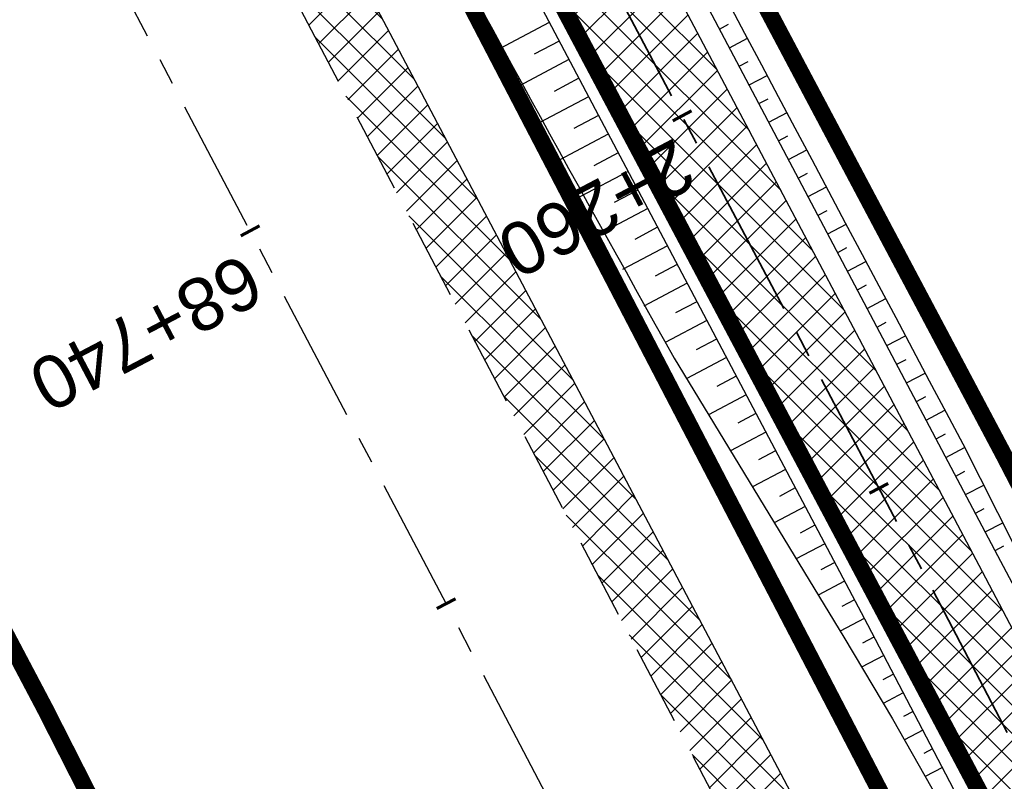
# Model space of a CAD drawing. Header units: metres. Extents: x 7529682 to 7533751, y 5721195 to 5727842.
# Tile 84 of 179: x 7530755 to 7530778, y 5725786 to 5725804. Entities that reach past the tile are written whole.
import ezdxf

# ---------------------------------------------------------------- set-up
doc = ezdxf.new("R2010")
doc.units = ezdxf.units.M
for name, pattern in [('817-dzialki-09-05-04$0$HIDDEN', [0.375, 0.25, -0.125]), ('ACAD_ISO05W100', [33, 24, -3, 0, -3, 0, -3]), ('CENTER', [50.800000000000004, 31.75, -6.35, 6.35, -6.35]), ('CENTER2', [28.575000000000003, 19.05, -3.175, 3.175, -3.175]), ('HIDDEN', [9.524999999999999, 6.35, -3.175])]:
    doc.linetypes.add(name, pattern=pattern)
for name, color, linetype in [('C-DROGI-SYTUACJA', 7, 'Continuous'), ('C-DROGI-SYTUACJA-ETYKIETY', 7, 'Continuous'), ('D-hatch-pobocza', 131, 'Continuous'), ('D-pobocza', 60, 'Continuous'), ('D-rowy', 160, 'Continuous'), ('D-skarpa', 2, 'Continuous'), ('D-skarpa-kreskowanie', 2, 'Continuous')]:
    doc.layers.add(name, color=color, linetype=linetype)
for name, color, linetype, lineweight, true_color in [('D-ewidencja-numery', 7, 'Continuous', 50, 0x40ff00), ('D-hatch-ciag-pieszo-rowerowy', 7, 'Continuous', 13, 0xff9f80), ('D-LR-etap-III', 7, '817-dzialki-09-05-04$0$HIDDEN', 50, 0x00008f)]:
    doc.layers.add(name, color=color, linetype=linetype, lineweight=lineweight, true_color=true_color)
for name, color, linetype, lineweight in [('D-krawędzie', 3, 'Continuous', 30), ('D-obrzeża', 2, 'Continuous', 30), ('D-oś', 10, 'CENTER', 30), ('D-pas-drogowy', 7, 'ACAD_ISO05W100', 50)]:
    doc.layers.add(name, color=color, linetype=linetype, lineweight=lineweight)
doc.layers.add('poprzeczki', color=7, linetype='Continuous', true_color=0x0000c7)
doc.styles.get("Standard").update_dxf_attribs({"font": 'arial.ttf'})
pattern_1 = [(45, (0, 0), (-0.3367596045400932, 0.3367596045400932), []), (135, (0, 0), (-0.3367596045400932, -0.3367596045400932), [])]

# ---------------------------------------------------------------- blocks, each defined once
blk = doc.blocks.new('AeccTickLine')
at = {"color": 0, "linetype": 'ByBlock', "lineweight": -2}
blk.add_line((0, 1), (-3.673819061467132e-16, -1), dxfattribs=at)

msp = doc.modelspace()

# ---------------------------------------------------------------- hatches: boundary and pattern name
at = {"layer": 'D-hatch-ciag-pieszo-rowerowy'}
h = msp.add_hatch(dxfattribs=at)
h.set_pattern_fill('ANSI37', color=256, scale=0.15, style=0)
h.set_pattern_definition(pattern_1)
edge = h.paths.add_edge_path()
edge.add_line((7530776.607199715, 5725790.32115803), (7530759.629252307, 5725822.460878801))
edge.add_line((7530759.629252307, 5725822.460878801), (7530758.520315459, 5725821.883972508))
edge.add_line((7530758.520315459, 5725821.883972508), (7530775.500859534, 5725789.739336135))
edge.add_line((7530775.500859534, 5725789.739336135), (7530792.728626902, 5725756.83339883))
edge.add_line((7530792.728626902, 5725756.83339883), (7530803.872935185, 5725735.729115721))
edge.add_arc((7530538.588320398, 5725595.643166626), 299.9999999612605, 26.897255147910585, 27.836700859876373, ccw=False)
edge.add_line((7530806.134081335, 5725731.360762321), (7530814.970565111, 5725713.941033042))
edge.add_line((7530814.970565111, 5725713.941033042), (7530815.845092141, 5725714.97978109))
edge.add_line((7530815.845092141, 5725714.97978109), (7530807.239406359, 5725731.94451075))
edge.add_arc((7530539.69370321, 5725596.226801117), 299.9999999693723, 26.89727954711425, 27.83670124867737)
edge.add_line((7530804.978317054, 5725736.312752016), (7530793.835011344, 5725757.415136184))
edge.add_line((7530793.835011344, 5725757.415136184), (7530776.607199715, 5725790.32115803))
edge = h.paths.add_edge_path()
edge.add_line((7530816.037319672, 5725715.20810562), (7530816.719618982, 5725716.018528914))
edge.add_line((7530816.719618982, 5725716.018528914), (7530808.344729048, 5725732.528263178))
edge.add_arc((7530540.799086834, 5725596.810433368), 299.9999999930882, 26.89730528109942, 27.83670086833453)
edge.add_line((7530806.083701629, 5725736.896382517), (7530794.941395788, 5725757.996873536))
edge.add_line((7530794.941395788, 5725757.996873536), (7530777.713539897, 5725790.902979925))
edge.add_line((7530777.713539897, 5725790.902979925), (7530760.738189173, 5725823.037785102))
edge.add_line((7530760.738189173, 5725823.037785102), (7530759.629252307, 5725822.460878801))
edge.add_line((7530759.629252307, 5725822.460878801), (7530776.607199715, 5725790.32115803))
edge.add_line((7530776.607199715, 5725790.32115803), (7530793.835011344, 5725757.415136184))
edge.add_line((7530793.835011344, 5725757.415136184), (7530804.978317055, 5725736.312752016))
edge.add_arc((7530539.69370321, 5725596.226801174), 299.9999999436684, 26.89727953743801, 27.83670123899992, ccw=False)
edge.add_line((7530807.239406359, 5725731.94451075), (7530815.845092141, 5725714.97978109))
edge.add_line((7530815.845092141, 5725714.97978109), (7530816.037319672, 5725715.20810562))
at = {"layer": 'D-hatch-pobocza'}
h = msp.add_hatch(dxfattribs=at)
h.set_pattern_fill('ANSI37', color=256, scale=0.15, style=0)
h.set_pattern_definition(pattern_1)
h.paths.add_polyline_path([(7530720.98, 5725884.44), (7530708.37, 5725908.34), (7530695.8, 5725932.28), (7530687.36, 5725949.02), (7530675.509999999, 5725970.87), (7530663.29, 5725994.02), (7530649.63, 5726020.19), (7530635.9, 5726046.17), (7530600.685173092, 5726114.059213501), (7530599.742800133, 5726113.514541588), (7530641.555222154, 5726032.007915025), (7530660.960861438, 5725995.070069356), (7530689.128213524, 5725941.540167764), (7530707.335918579, 5725907.031820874), (7530725.255781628, 5725873.092686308), (7530743.969545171, 5725837.653904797), (7530770.526708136, 5725787.119408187), (7530787.864146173, 5725754.266918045), (7530809.812893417, 5725712.701971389), (7530812.027706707, 5725712.540894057), (7530798.84, 5725737.15), (7530787.349999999, 5725758.8), (7530776.05, 5725780.2), (7530760.429999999, 5725809.79), (7530749.219999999, 5725830.63), (7530733.519999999, 5725861.06)])

# ---------------------------------------------------------------- linework, layer by layer
at = {"layer": 'C-DROGI-SYTUACJA', "color": 10, "linetype": 'CENTER2', "lineweight": 35, "ltscale": 0.2}
msp.add_lwpolyline([(7530731.225186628, 5725876.243669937), (7530749.9411932, 5725840.80064079), (7530776.607199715, 5725790.32115803), (7530793.835011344, 5725757.415136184), (7530804.978317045, 5725736.312752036, -0.004099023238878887), (7530807.239406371, 5725731.944510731), (7530820.113028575, 5725706.566228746), (7530830.270223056, 5725687.299354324), (7530846.386568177, 5725656.604833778), (7530866.204308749, 5725619.068234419), (7530877.760224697, 5725597.076230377, 0.1335355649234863), (7530884.90917624, 5725589.391702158), (7530887.484076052, 5725587.791725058, -0.1336076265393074), (7530894.635661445, 5725580.10218264), (7530904.400482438, 5725561.506014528, -0.1127731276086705)], format="xyb", dxfattribs=at)
at = {"layer": 'D-ewidencja-numery', "color": 12, "ltscale": 15, "true_color": 0xc70000}
msp.add_lwpolyline([(7530735.223454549, 5725875.667401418), (7530752.504235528, 5725842.154920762), (7530778.310652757, 5725793.501254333), (7530797.499961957, 5725756.381811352), (7530812.518974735, 5725728.28874362), (7530820.039295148, 5725713.160404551), (7530822.422446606, 5725710.193574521), (7530833.154893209, 5725688.800634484), (7530849.629354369, 5725656.158601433), (7530867.98290276, 5725621.963939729), (7530872.629809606, 5725612.88760475), (7530880.35448859, 5725597.594500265), (7530883.839446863, 5725593.389159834), (7530891.782113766, 5725587.763349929), (7530895.038670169, 5725584.280746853), (7530897.033644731, 5725580.941110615), (7530900.951646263, 5725579.945856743), (7530904.80970798, 5725571.977328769)], dxfattribs=at)
at = {"layer": 'D-krawędzie', "linetype": 'HIDDEN', "ltscale": 0.3, "flags": 128}
msp.add_lwpolyline([(7530572.009999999, 5726166.06), (7530620.380949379, 5726072.761487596), (7530641.555222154, 5726032.007915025), (7530660.960861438, 5725995.070069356), (7530689.128213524, 5725941.540167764), (7530707.335918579, 5725907.031820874), (7530725.255781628, 5725873.092686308), (7530743.969545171, 5725837.653904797), (7530770.526708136, 5725787.119408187), (7530787.864146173, 5725754.266918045), (7530809.897571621, 5725712.541613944), (7530824.739035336, 5725684.389287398), (7530840.856259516, 5725653.693092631), (7530860.675070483, 5725616.154465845), (7530865.283000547, 5725607.394015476), (7530878.050274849, 5725583.079962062), (7530918.171722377, 5725507.178125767), (7530950.162943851, 5725446.305402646), (7530993.419108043, 5725364.264712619), (7531022.766433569, 5725308.719304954), (7531053.80955549, 5725249.872416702), (7531081.165622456, 5725197.874670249), (7531103.902359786, 5725154.540603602), (7531128.123220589, 5725108.448161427), (7531149.3, 5725068.249999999), (7531167.380094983, 5725033.766927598), (7531197.164745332, 5724976.987689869), (7531228.151004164, 5724918.034426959), (7531253.152837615, 5724870.491119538), (7531286.7961686, 5724806.653565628), (7531306.739858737, 5724768.664832), (7531335.094443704, 5724714.652299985), (7531357.3191504, 5724672.438740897), (7531373.644908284, 5724641.454376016), (7531392.161870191, 5724605.998675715), (7531418.480331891, 5724555.852756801), (7531439.726902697, 5724515.582472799), (7531468.399107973, 5724461.077223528), (7531491.782023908, 5724416.527754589), (7531531.990296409, 5724339.832565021), (7531557.226635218, 5724291.658956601), (7531569.851546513, 5724267.577443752), (7531591.375556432, 5724226.547822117), (7531610.003879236, 5724191.103071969), (7531616.882991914, 5724177.998849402), (7531629.984986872, 5724153.025496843), (7531641.006768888, 5724132.021778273), (7531664.906257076, 5724087.616922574), (7531677.64401952, 5724064.785715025), (7531683.112433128, 5724054.988140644), (7531686.752875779, 5724048.180044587), (7531695.447538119, 5724031.696667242), (7531703.748818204, 5724015.917210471), (7531709.214143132, 5724005.513965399), (7531719.388607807, 5723986.14687362), (7531726.295217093, 5723973.000144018), (7531732.740794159, 5723960.735633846), (7531735.13, 5723956.19)], dxfattribs=at)
at = {"layer": 'D-LR-etap-III', "ltscale": 10, "flags": 128}
msp.add_lwpolyline([(7531750.474471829, 5723895.103125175, 0.4, 0.4, 0), (7531750.505, 5723895.13, 0.4, 0.4, 0), (7531682.71, 5724022.92, 0.4, 0.4, 0), (7531619.177023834, 5724147.203692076, 0.4, 0.4, 0), (7531592.308960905, 5724198.48863389, 0.4, 0.4, 0), (7531553.263875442, 5724272.918564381, 0.4, 0.4, 0), (7531504.019999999, 5724366.79, 0.4, 0.4, 0), (7531482.09, 5724407.62, 0.4, 0.4, 0), (7531412.350402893, 5724541.182759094, 0.4, 0.4, 0), (7531388.463669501, 5724586.929768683, 0.4, 0.4, 0), (7531345.12, 5724669.94, 0.4, 0.4, 0), (7531127.66, 5725081.67, 0.4, 0.4, 0), (7531059.253139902, 5725211.040795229, 0.4, 0.4, 0), (7531008.007244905, 5725307.953830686, 0.4, 0.4, 0), (7530964.181635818, 5725390.835555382, 0.4, 0.4, 0), (7530914.557354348, 5725484.683561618, 0.4, 0.4, 0), (7530865.243241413, 5725577.493975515, 0.4, 0.4, 0), (7530840.085257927, 5725624.058651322, 0.4, 0.4, 0), (7530802.559525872, 5725694.924584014, 0.4, 0.4, 0), (7530755.54, 5725787.51, 0.4, 0.4, 0), (7530708.717810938, 5725876.303221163, 0.4, 0.4, 0), (7530695.12, 5725902.09, 0.4, 0.4, 0), (7530642.91397006, 5726001.07839487, 0.4, 0.4, 0), (7530634.934723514, 5726016.146615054, 0.4, 0.4, 0), (7530610.820000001, 5726061.929999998, 0.4, 0.4, 0), (7530610.820000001, 5726061.929999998, 0.4, 0.4, 0), (7530607.21, 5726063.51, 0.4, 0.4, 0), (7530597.42, 5726080.68, 0.4, 0.4, 0), (7530591.16, 5726088.44, 0.4, 0.4, 0), (7530581.28, 5726107.21, 0.4, 0.4, 0), (7530571.29, 5726130.56, 0.4, 0.4, 0), (7530549.554994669, 5726171.527317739, 0.4, 0.4, 0), (7530531.014309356, 5726206.473807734, 0.4, 0.4, 0), (7530516.461208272, 5726236.016618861, 0.4, 0.4, 0), (7530500.798929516, 5726266.141265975, 0.4, 0.4, 0), (7530491.349999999, 5726283.94, 0.4, 0.4, 0), (7530482.4, 5726303.41, 0.4, 0.4, 0), (7530482.4, 5726303.41, 0.4, 0.4, 0), (7530450.41, 5726357.28, 0.4, 0.4, 0), (7530397.759396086, 5726458.499907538, 0.4, 0.4, 0), (7530334.707815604, 5726583.664702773, 0.4, 0.4, 0), (7530303.939274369, 5726645.167943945, 0.4, 0.4, 0), (7530300.509779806, 5726651.777515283, 0.4, 0.4, 0), (7530289.213532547, 5726671.966724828, 0.4, 0.4, 0), (7530281.54, 5726685.57, 0.4, 0.4, 0), (7530261.37085633, 5726724.163374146, 0.4, 0.4, 0), (7530254.03, 5726738.21, 0.4, 0.4, 0), (7530197.219999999, 5726845.06, 0.4, 0.4, 0), (7530194.71, 5726849.15, 0.4, 0.4, 0), (7530195.92, 5726850.75, 0.4, 0.4, 0), (7530170.546669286, 5726892.961489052, 0.4, 0.4, 0), (7530143.174718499, 5726945.065838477, 0.4, 0.4, 0), (7530105.059999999, 5727018.32, 0.4, 0.4, 0), (7530100.059999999, 5727027.16, 0.4, 0.4, 0), (7530062.318670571, 5727099.625398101, 0.4, 0.4, 0), (7530015.378537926, 5727189.420463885, 0.4, 0.4, 0), (7529983.207960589, 5727250.206596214, 0.4, 0.4, 0), (7529953.284293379, 5727306.74720398, 0.4, 0.4, 0), (7529900.67053443, 5727406.15903814, 0.4, 0.4, 0), (7529890.630239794, 5727425.131178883, 0.4, 0.4, 0), (7529875.155383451, 5727454.426350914, 0.4, 0.4, 0), (7529857.560096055, 5727487.787346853, 0.4, 0.4, 0), (7529835.194401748, 5727530.19312405, 0.4, 0.4, 0), (7529811.740544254, 5727574.662079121, 0.4, 0.4, 0), (7529792.101859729, 5727611.922638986, 0.4, 0.4, 0), (7529768.066117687, 5727657.469613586, 0.4, 0.4, 0), (7529755.210566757, 5727682.131373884, 0.4, 0.4, 0), (7529753.309999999, 5727681.13, 0.4, 0.4, 0), (7529739.21, 5727707.77, 0.4, 0.4, 0), (7529735.394745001, 5727711.251990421, 0.4, 0.4, 0), (7529725.42, 5727730.2, 0.4, 0.4, 0), (7529723.55, 5727729.88, 0.4, 0.4, 0), (7529695.566668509, 5727782.932080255, 0.4, 0.4, 0), (7529717.67971874, 5727794.024357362, 0.4, 0.4, 0), (7529736.274870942, 5727758.647400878, 0.4, 0.4, 0), (7529736.274870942, 5727758.647400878, 0.4, 0.4, 0), (7529744.511003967, 5727750.406106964, 0.4, 0.4, 0), (7529744.511003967, 5727750.406106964, 0.4, 0.4, 0), (7529750.282568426, 5727738.549848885, 0.4, 0.4, 0), (7529777.108510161, 5727687.569424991, 0.4, 0.4, 0), (7529796.51537536, 5727651.329932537, 0.4, 0.4, 0), (7529814.937945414, 5727616.793170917, 0.4, 0.4, 0), (7529839.006722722, 5727572.303976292, 0.4, 0.4, 0), (7529860.617626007, 5727532.509108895, 0.4, 0.4, 0), (7529882.348967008, 5727491.504261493, 0.4, 0.4, 0), (7529904.865139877, 5727449.096370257, 0.4, 0.4, 0), (7529920.747384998, 5727418.884773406, 0.4, 0.4, 0), (7529946.676504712, 5727368.547487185, 0.4, 0.4, 0), (7529972.024701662, 5727320.573310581, 0.4, 0.4, 0), (7529987.740014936, 5727290.153392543, 0.4, 0.4, 0), (7529996.497385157, 5727273.661630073, 0.4, 0.4, 0), (7530017.541471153, 5727234.202689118, 0.4, 0.4, 0), (7530033.053657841, 5727204.864166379, 0.4, 0.4, 0), (7530051.622983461, 5727170.222745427, 0.4, 0.4, 0), (7530069.276612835, 5727137.015751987, 0.4, 0.4, 0), (7530089.385386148, 5727097.533639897, 0.4, 0.4, 0), (7530109.712512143, 5727060.746615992, 0.4, 0.4, 0), (7530136.769722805, 5727011.640131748, 0.4, 0.4, 0), (7530162.446686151, 5726962.743777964, 0.4, 0.4, 0), (7530187.674104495, 5726916.992101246, 0.4, 0.4, 0), (7530207.820739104, 5726879.335323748, 0.4, 0.4, 0), (7530230.625609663, 5726834.518686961, 0.4, 0.4, 0), (7530262.288093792, 5726776.61832811, 0.4, 0.4, 0), (7530277.509672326, 5726760.213143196, 0.4, 0.4, 0), (7530286.036865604, 5726744.106684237, 0.4, 0.4, 0), (7530288.097472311, 5726735.884066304, 0.4, 0.4, 0), (7530290.393870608, 5726725.046963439, 0.4, 0.4, 0), (7530296.17664807, 5726713.582980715, 0.4, 0.4, 0), (7530302.726195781, 5726701.18226779, 0.4, 0.4, 0), (7530325.685047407, 5726657.466383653, 0.4, 0.4, 0), (7530343.243978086, 5726623.648592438, 0.4, 0.4, 0), (7530360.229820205, 5726591.746871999, 0.4, 0.4, 0), (7530383.20855044, 5726548.059469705, 0.4, 0.4, 0), (7530406.017875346, 5726503.605514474, 0.4, 0.4, 0), (7530427.464919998, 5726462.620289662, 0.4, 0.4, 0), (7530447.9278544, 5726424.388014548, 0.4, 0.4, 0), (7530471.126878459, 5726379.920667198, 0.4, 0.4, 0), (7530490.501003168, 5726343.033350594, 0.4, 0.4, 0), (7530509.499458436, 5726306.733076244, 0.4, 0.4, 0), (7530529.890269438, 5726267.244072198, 0.4, 0.4, 0), (7530543.852446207, 5726238.990319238, 0.4, 0.4, 0), (7530554.808897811, 5726218.943990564, 0.4, 0.4, 0), (7530559.027108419, 5726212.223286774, 0.4, 0.4, 0), (7530563.060988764, 5726206.409670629, 0.4, 0.4, 0), (7530566.93354971, 5726200.463543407, 0.4, 0.4, 0), (7530569.771022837, 5726194.901501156, 0.4, 0.4, 0), (7530571.47319415, 5726191.282350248, 0.4, 0.4, 0), (7530572.839142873, 5726188.024533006, 0.4, 0.4, 0), (7530575.295071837, 5726182.034664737, 0.4, 0.4, 0), (7530579.736851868, 5726173.306070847, 0.4, 0.4, 0), (7530583.3, 5726167.41, 0.4, 0.4, 0), (7530593.4, 5726163.33, 0.4, 0.4, 0), (7530598.618375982, 5726155.264489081, 0.4, 0.4, 0), (7530608.258304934, 5726140.497132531, 0.4, 0.4, 0), (7530603.269999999, 5726136.83, 0.4, 0.4, 0), (7530606.53, 5726131.84, 0.4, 0.4, 0), (7530604.239057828, 5726124.21679044, 0.4, 0.4, 0), (7530605.847136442, 5726121.630127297, 0.4, 0.4, 0), (7530608.971611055, 5726116.164124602, 0.4, 0.4, 0), (7530618.114293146, 5726097.791111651, 0.4, 0.4, 0), (7530651.213125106, 5726034.959524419, 0.4, 0.4, 0), (7530670.243741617, 5725998.61095082, 0.4, 0.4, 0), (7530698.075474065, 5725945.952624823, 0.4, 0.4, 0), (7530716.505955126, 5725911.3051464, 0.4, 0.4, 0), (7530735.223454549, 5725875.667401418, 0.4, 0.4, 0), (7530752.504235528, 5725842.154920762, 0.4, 0.4, 0), (7530778.310652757, 5725793.501254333, 0.4, 0.4, 0), (7530797.499961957, 5725756.381811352, 0.4, 0.4, 0), (7530812.518974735, 5725728.28874362, 0.4, 0.4, 0), (7530820.039295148, 5725713.160404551, 0.4, 0.4, 0), (7530822.422446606, 5725710.193574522, 0.4, 0.4, 0), (7530833.154893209, 5725688.800634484, 0.4, 0.4, 0), (7530849.629354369, 5725656.158601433, 0.4, 0.4, 0), (7530867.98290276, 5725621.963939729, 0.4, 0.4, 0), (7530872.629809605, 5725612.88760475, 0.4, 0.4, 0), (7530880.354488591, 5725597.594500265, 0.4, 0.4, 0), (7530883.839446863, 5725593.389159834, 0.4, 0.4, 0), (7530891.782113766, 5725587.763349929, 0.4, 0.4, 0), (7530895.038670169, 5725584.280746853, 0.4, 0.4, 0), (7530897.033644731, 5725580.941110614, 0.4, 0.4, 0), (7530900.951646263, 5725579.945856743, 0.4, 0.4, 0), (7530904.80970798, 5725571.977328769, 0.4, 0.4, 0), (7530903.682362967, 5725568.566434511, 0.4, 0.4, 0), (7530908.900614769, 5725558.844845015, 0.4, 0.4, 0), (7530910.252030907, 5725545.671606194, 0.4, 0.4, 0), (7530912.872986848, 5725538.645543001, 0.4, 0.4, 0), (7530945.278171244, 5725478.464284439, 0.4, 0.4, 0), (7530959.692318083, 5725450.24628822, 0.4, 0.4, 0), (7531002.82670893, 5725368.192370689, 0.4, 0.4, 0), (7531044.703532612, 5725290.314293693, 0.4, 0.4, 0), (7531064.098839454, 5725253.212562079, 0.4, 0.4, 0), (7531083.010253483, 5725216.677517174, 0.4, 0.4, 0), (7531113.013137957, 5725158.465613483, 0.4, 0.4, 0), (7531137.364304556, 5725113.07076138, 0.4, 0.4, 0), (7531150.830830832, 5725086.711759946, 0.4, 0.4, 0), (7531159.745663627, 5725076.640848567, 0.4, 0.4, 0), (7531166.309999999, 5725074.58, 0.4, 0.4, 0), (7531172.29, 5725062.58, 0.4, 0.4, 0), (7531170.589828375, 5725055.605912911, 0.4, 0.4, 0), (7531173.732823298, 5725044.080706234, 0.4, 0.4, 0), (7531215.342008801, 5724964.859648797, 0.4, 0.4, 0), (7531238.054496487, 5724921.684649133, 0.4, 0.4, 0), (7531262.389821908, 5724875.282876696, 0.4, 0.4, 0), (7531295.587160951, 5724811.265731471, 0.4, 0.4, 0), (7531348.487908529, 5724712.362812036, 0.4, 0.4, 0), (7531363.740817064, 5724682.68394264, 0.4, 0.4, 0), (7531366.986905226, 5724675.865317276, 0.4, 0.4, 0), (7531382.541261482, 5724646.110625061, 0.4, 0.4, 0), (7531401.299165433, 5724610.874551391, 0.4, 0.4, 0), (7531428.964837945, 5724558.862274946, 0.4, 0.4, 0), (7531449.111202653, 5724520.397801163, 0.4, 0.4, 0), (7531477.292992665, 5724465.831467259, 0.4, 0.4, 0), (7531500.996290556, 5724421.112506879, 0.4, 0.4, 0), (7531512.121834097, 5724400.549045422, 0.4, 0.4, 0), (7531513.78163794, 5724396.757451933, 0.4, 0.4, 0), (7531526.32, 5724379.39, 0.4, 0.4, 0), (7531566.783642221, 5724302.73628205, 0.4, 0.4, 0), (7531612.277141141, 5724225.610079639, 0.4, 0.4, 0), (7531620.492868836, 5724210.547642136, 0.4, 0.4, 0), (7531631.578040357, 5724196.257865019, 0.4, 0.4, 0), (7531653.484221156, 5724152.433527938, 0.4, 0.4, 0), (7531661.150970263, 5724128.493551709, 0.4, 0.4, 0), (7531673.881448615, 5724101.186377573, 0.4, 0.4, 0), (7531684.690667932, 5724081.184137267, 0.4, 0.4, 0), (7531699.212076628, 5724051.170357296, 0.4, 0.4, 0), (7531704.034088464, 5724040.583605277, 0.4, 0.4, 0), (7531704.034088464, 5724040.583605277, 0.4, 0.4, 0), (7531703.912935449, 5724037.170021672, 0.4, 0.4, 0), (7531736.419851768, 5723969.232086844, 0.4, 0.4, 0), (7531738.285051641, 5723967.699360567, 0.4, 0.4, 0), (7531742.180915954, 5723962.346428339, 0.4, 0.4, 0), (7531744.286141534, 5723958.615526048, 0.4, 0.4, 0), (7531755.393260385, 5723944.192617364, 0.4, 0.4, 0), (7531758.69, 5723936.76, 0.4, 0.4, 0), (7531780.08, 5723929.25, 0.4, 0.4, 0), (7531792.611989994, 5723906.337708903, 0.4, 0.4, 0), (7531792.611989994, 5723906.337708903, 0.4, 0.4, 0), (7531756.962094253, 5723883.055323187, 0.4, 0.4, 0), (7531750.46, 5723895.130000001, 0.4, 0.4, 0), (7531750.46, 5723895.130000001, 0, 0, 0)], format="xyseb", dxfattribs=at)
at = {"layer": 'D-obrzeża'}
for points in [[(7530816.719618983, 5725716.018528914), (7530808.344729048, 5725732.528263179, 0.004098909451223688), (7530806.083701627, 5725736.89638252), (7530794.941395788, 5725757.996873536), (7530777.713539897, 5725790.902979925), (7530751.046456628, 5725841.384501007), (7530732.330539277, 5725876.827361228), (7530714.411684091, 5725910.764586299), (7530696.205942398, 5725945.269212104), (7530668.046470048, 5725998.784136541), (7530664.910117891, 5726005.013743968, 0.005149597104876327), (7530662.074668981, 5726010.504156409), (7530653.607852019, 5726026.492780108, -0.005149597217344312), (7530650.772403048, 5726031.983192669), (7530642.15542369, 5726049.098744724), (7530627.426120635, 5726076.938607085), (7530607.072789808, 5726115.582281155, 0.0171909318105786), (7530603.662130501, 5726121.550863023), (7530600.460822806, 5726126.731204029, -0.2231735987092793), (7530600.169674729, 5726129.265560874), (7530602.62444678, 5726136.556380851), (7530601.532376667, 5726138.657784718)], [(7530597.423349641, 5726127.911989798, 0.1239919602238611), (7530598.087196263, 5726125.816569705), (7530601.490245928, 5726120.309770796, -0.0171909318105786), (7530604.900905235, 5726114.341188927), (7530625.206004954, 5726075.789088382), (7530639.927362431, 5726047.964838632), (7530648.539517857, 5726030.859026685, 0.005149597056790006), (7530651.374987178, 5726025.36862485), (7530659.841864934, 5726009.380030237, -0.005149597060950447), (7530662.677334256, 5726003.889628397), (7530665.829676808, 5725997.62831794), (7530693.994192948, 5725944.103808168), (7530712.200589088, 5725909.597942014), (7530730.119780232, 5725875.660080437), (7530748.835751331, 5725840.217118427), (7530775.500859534, 5725789.739336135), (7530792.728626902, 5725756.83339883), (7530803.872935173, 5725735.729115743, -0.004099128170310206), (7530806.134081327, 5725731.360762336), (7530819.007277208, 5725705.983294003)]]:
    msp.add_lwpolyline(points, format="xyb", dxfattribs=at)
at = {"layer": 'D-oś', "ltscale": 0.1}
msp.add_lwpolyline([(7530915.075467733, 5725505.546186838), (7530874.953735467, 5725581.448561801), (7530862.185373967, 5725605.764687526), (7530857.578697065, 5725614.522755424), (7530837.759286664, 5725652.062517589), (7530821.64157021, 5725682.759649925), (7530806.802584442, 5725710.90727788), (7530784.768746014, 5725752.633364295), (7530767.429894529, 5725785.48853276), (7530740.872937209, 5725836.022638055), (7530722.160718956, 5725871.458493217), (7530704.240385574, 5725905.398518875), (7530686.031764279, 5725939.908602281), (7530657.86242703, 5725993.442278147), (7530638.453085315, 5726030.387171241), (7530594.845000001, 5726110.895), (7530594.845000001, 5726110.895), (7530594.845000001, 5726110.895), (7530540.21, 5726214.45)], dxfattribs=at)
at = {"layer": 'D-pas-drogowy', "ltscale": 0.2, "flags": 128}
msp.add_lwpolyline([(7531633.018560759, 5724182.834272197, 0.4, 0.4, 0), (7531617.558899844, 5724211.608162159, 0.4, 0.4, 0), (7531566.783642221, 5724302.73628205, 0.4, 0.4, 0), (7531538.419082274, 5724356.469679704, 0.4, 0.4, 0), (7531526.32, 5724379.39, 0.4, 0.4, 0), (7531516.102085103, 5724393.607319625, 0.4, 0.4, 0.001485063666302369), (7531513.78037409, 5724396.837773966, 0.4, 0.4, 0), (7531501.87, 5724413.41, 0.4, 0.4, 0), (7531474.926107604, 5724464.507896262, 0.4, 0.4, 0), (7531446.200436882, 5724518.992313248, 0.4, 0.4, 0), (7531424.962185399, 5724559.262257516, 0.4, 0.4, 0), (7531398.444460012, 5724609.565801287, 0.4, 0.4, 0), (7531379.647455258, 5724645.216004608, 0.4, 0.4, 0), (7531365.23, 5724672.56, 0.4, 0.4, 0), (7531341.305752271, 5724717.915356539, 0.4, 0.4, 0), (7531312.899996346, 5724771.788898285, 0.4, 0.4, 0), (7531292.590923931, 5724810.306502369, 0.4, 0.4, 0), (7531259.391619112, 5724873.271351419, 0.4, 0.4, 0), (7531233.740401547, 5724921.922582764, 0.4, 0.4, 0), (7531203.072738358, 5724980.092044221, 0.4, 0.4, 0), (7531173.471398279, 5725036.225177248, 0.4, 0.4, 0), (7531168.269999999, 5725046.09, 0.4, 0.4, 0), (7531172.29, 5725062.58, 0.4, 0.4, 0), (7531166.309999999, 5725074.58, 0.4, 0.4, 0), (7531150.32, 5725079.6, 0.4, 0.4, 0), (7531141.5, 5725096.43, 0.4, 0.4, 0), (7531109.311735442, 5725157.814415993, 0.4, 0.4, 0), (7531086.641300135, 5725201.047918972, 0.4, 0.4, 0), (7531059.198258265, 5725253.383662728, 0.4, 0.4, 0), (7531028.206828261, 5725312.48946212, 0.4, 0.4, 0), (7530999.104694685, 5725367.990143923, 0.4, 0.4, 0), (7530956.247527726, 5725449.724815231, 0.4, 0.4, 0), (7530924.397774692, 5725510.463768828, 0.4, 0.4, 0), (7530897.509999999, 5725561.74, 0.4, 0.4, 0), (7530894.46, 5725566.14, 0.4, 0.4, 0), (7530892.16, 5725570.49, 0.4, 0.4, 0), (7530869.362688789, 5725613.307018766, 0.4, 0.4, 0), (7530861.693971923, 5725627.704613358, 0.4, 0.4, 0), (7530852.74, 5725644.52, 0.4, 0.4, 0), (7530831.509999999, 5725684.2, 0.4, 0.4, 0), (7530811.13, 5725722.52, 0.4, 0.4, 0), (7530792.3476413, 5725757.940652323, 0.4, 0.4, 0), (7530768.03, 5725803.8, 0.4, 0.4, 0), (7530748.768542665, 5725840.178507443, 0.4, 0.4, 0), (7530727.7, 5725879.97, 0.4, 0.4, 0), (7530712.0981582, 5725909.54523909, 0.4, 0.4, 0), (7530693.644105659, 5725944.645156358, 0.4, 0.4, 0), (7530665.702224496, 5725997.538976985, 0.4, 0.4, 0), (7530641.759999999, 5726042.88, 0.4, 0.4, 0), (7530616.5, 5726091.48, 0.4, 0.4, 0), (7530604.628439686, 5726114.319880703, 0.4, 0.4, -0.007762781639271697), (7530602.5, 5726118.43, 0.4, 0.4, 0), (7530603.992037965, 5726123.394821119, 0.4, 0.4, 0), (7530606.53, 5726131.84, 0.4, 0.4, 0), (7530603.269999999, 5726136.83, 0.4, 0.4, 0), (7530593.775620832, 5726151.368713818, 0.4, 0.4, 0), (7530590.202637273, 5726156.84001263, 0.4, 0.4, 0), (7530583.3, 5726167.41, 0.4, 0.4, 0), (7530580.578343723, 5726170.427567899, 0.4, 0.4, 0), (7530575.849999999, 5726175.67, 0.4, 0.4, 0), (7530569.009999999, 5726186.66, 0.4, 0.4, 0), (7530562.555322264, 5726199.189409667, 0.4, 0.4, 0), (7530555.67, 5726211.39, 0.4, 0.4, 0), (7530548.29, 5726224.23, 0.4, 0.4, 0), (7530540.58, 5726237.71, 0.4, 0.4, 0), (7530532.679999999, 5726252.65, 0.4, 0.4, 0), (7530524.059999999, 5726269.35, 0.4, 0.4, 0), (7530502.82, 5726309.91, 0.4, 0.4, 0), (7530488.83, 5726336.63, 0.4, 0.4, 0), (7530466.03, 5726380.16, 0.4, 0.4, 0), (7530438.469999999, 5726432.77, 0.4, 0.4, 0), (7530424.53, 5726459.09, 0.4, 0.4, 0), (7530401.63, 5726502.97, 0.4, 0.4, 0), (7530383.38, 5726538.06, 0.4, 0.4, 0), (7530353.969999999, 5726593.52, 0.4, 0.4, 0), (7530338.469999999, 5726622.74, 0.4, 0.4, 0), (7530322.009999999, 5726653.88, 0.4, 0.4, 0), (7530297.54, 5726700.33, 0.4, 0.4, 0), (7530287.38, 5726719.6, 0.4, 0.4, 0), (7530285.94993921, 5726722.315508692, 0.4, 0.4, 0), (7530280.259999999, 5726733.12, 0.4, 0.4, 0), (7530266.73, 5726758.74, 0.4, 0.4, 0), (7530260.42, 5726770.47, 0.4, 0.4, 0), (7530253.25, 5726783.82, 0.4, 0.4, 0), (7530244.95, 5726799.33, 0.4, 0.4, 0), (7530239.389999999, 5726808.49, 0.4, 0.4, 0), (7530238.29, 5726807.9, 0.4, 0.4, 0), (7530218.11, 5726850.67, 0.4, 0.4, 0), (7530175.906646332, 5726928.168028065, 0.4, 0.4, 0), (7530096.679999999, 5727076.15, 0.4, 0.4, 0), (7530094.679999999, 5727079.89, 0.4, 0.4, 0), (7530064.59693469, 5727135.522637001, 0.4, 0.4, 0), (7530046.730970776, 5727168.8921561, 0.4, 0.4, 0), (7530025.803045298, 5727208.461374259, 0.4, 0.4, 0), (7530012.846501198, 5727232.979315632, 0.4, 0.4, 0), (7529994.15, 5727268.45, 0.4, 0.4, 0), (7529981.670868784, 5727291.93018666, 0.4, 0.4, 0), (7529949.889999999, 5727351.73, 0.4, 0.4, 0), (7529924.75, 5727399.03, 0.4, 0.4, 0), (7529915.515824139, 5727417.099754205, 0.4, 0.4, 0), (7529885.83, 5727475.19, 0.4, 0.4, 0), (7529862.559999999, 5727519.97, 0.4, 0.4, 0), (7529852.984923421, 5727538.191086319, 0.4, 0.4, 0), (7529836.513084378, 5727569.51130111, 0.4, 0.4, 0), (7529815.36890814, 5727609.140983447, 0.4, 0.4, 0), (7529792.795203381, 5727651.247499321, 0.4, 0.4, 0), (7529774.199114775, 5727685.858348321, 0.4, 0.4, 0), (7529746.966026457, 5727736.059440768, 0.4, 0.4, 0), (7529733.92, 5727757.62, 0.4, 0.4, 0), (7529708.607472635, 5727806.388536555, 0.4, 0.4, 0), (7529688.491967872, 5727796.344621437, 0.4, 0.4, 0), (7529723.55, 5727729.88, 0.4, 0.4, 0), (7529725.42, 5727730.2, 0.4, 0.4, 0), (7529735.38, 5727711.28, 0.4, 0.4, 0), (7529739.21, 5727707.77, 0.4, 0.4, 0), (7529753.309999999, 5727681.13, 0.4, 0.4, 0), (7529755.178396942, 5727682.114424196, 0.4, 0.4, 0), (7529792.101859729, 5727611.922638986, 0.4, 0.4, 0), (7529811.740544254, 5727574.662079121, 0.4, 0.4, 0), (7529835.194401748, 5727530.19312405, 0.4, 0.4, 0), (7529857.560096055, 5727487.787346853, 0.4, 0.4, 0), (7529875.155383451, 5727454.426350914, 0.4, 0.4, 0), (7529890.630239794, 5727425.131178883, 0.4, 0.4, 0), (7529900.67053443, 5727406.15903814, 0.4, 0.4, 0), (7529953.284293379, 5727306.74720398, 0.4, 0.4, 0), (7529983.207960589, 5727250.206596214, 0.4, 0.4, 0), (7530015.378537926, 5727189.420463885, 0.4, 0.4, 0), (7530062.318670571, 5727099.625398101, 0.4, 0.4, 0), (7530100.059999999, 5727027.16, 0.4, 0.4, 0), (7530105.059999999, 5727018.32, 0.4, 0.4, 0), (7530143.174718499, 5726945.065838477, 0.4, 0.4, 0), (7530170.546669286, 5726892.961489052, 0.4, 0.4, 0), (7530195.92, 5726850.75, 0.4, 0.4, 0), (7530194.71, 5726849.15, 0.4, 0.4, 0), (7530197.219999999, 5726845.06, 0.4, 0.4, 0), (7530254.03, 5726738.21, 0.4, 0.4, 0), (7530261.37085633, 5726724.163374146, 0.4, 0.4, 0), (7530281.54, 5726685.57, 0.4, 0.4, 0), (7530289.213532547, 5726671.966724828, 0.4, 0.4, 0), (7530300.509779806, 5726651.777515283, 0.4, 0.4, 0), (7530303.939274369, 5726645.167943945, 0.4, 0.4, 0), (7530334.707815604, 5726583.664702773, 0.4, 0.4, 0), (7530397.759396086, 5726458.499907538, 0.4, 0.4, 0), (7530450.41, 5726357.28, 0.4, 0.4, 0), (7530482.4, 5726303.41, 0.4, 0.4, 0), (7530483.687990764, 5726301.003383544, 0.4, 0.4, 0), (7530491.349999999, 5726283.94, 0.4, 0.4, 0), (7530512.67, 5726243.78, 0.4, 0.4, 0), (7530529.429999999, 5726209.46, 0.4, 0.4, 0), (7530571.29, 5726130.56, 0.4, 0.4, 0), (7530581.28, 5726107.21, 0.4, 0.4, 0), (7530591.16, 5726088.44, 0.4, 0.4, 0), (7530597.42, 5726080.68, 0.4, 0.4, 0), (7530607.21, 5726063.51, 0.4, 0.4, 0), (7530610.820000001, 5726061.929999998, 0.4, 0.4, 0), (7530634.934723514, 5726016.146615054, 0.4, 0.4, 0), (7530642.91397006, 5726001.07839487, 0.4, 0.4, 0), (7530695.12, 5725902.09, 0.4, 0.4, 0), (7530708.717810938, 5725876.303221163, 0.4, 0.4, 0), (7530755.54, 5725787.51, 0.4, 0.4, 0), (7530802.559525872, 5725694.924584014, 0.4, 0.4, 0), (7530840.085257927, 5725624.058651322, 0.4, 0.4, 0), (7530865.243241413, 5725577.493975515, 0.4, 0.4, 0), (7530914.557354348, 5725484.683561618, 0.4, 0.4, 0), (7530964.181635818, 5725390.835555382, 0.4, 0.4, 0), (7531008.007244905, 5725307.953830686, 0.4, 0.4, 0), (7531059.253139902, 5725211.040795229, 0.4, 0.4, 0), (7531127.66, 5725081.67, 0.4, 0.4, 0), (7531345.12, 5724669.94, 0.4, 0.4, 0), (7531388.463669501, 5724586.929768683, 0.4, 0.4, 0), (7531412.350402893, 5724541.182759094, 0.4, 0.4, 0), (7531482.09, 5724407.62, 0.4, 0.4, 0), (7531504.019999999, 5724366.79, 0.4, 0.4, 0), (7531519.374444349, 5724337.520497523, 0.4, 0.4, 0), (7531563.748815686, 5724252.931583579, 0.4, 0.4, 0), (7531602.175111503, 5724179.681224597, 0.4, 0.4, 0), (7531619.177023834, 5724147.203692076, 0.4, 0.4, 0), (7531625.038493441, 5724135.63500206, 0.4, 0.4, 0), (7531656.796442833, 5724073.31633882, 0.4, 0.4, 0), (7531675.12, 5724037.36, 0.4, 0.4, 0), (7531682.71, 5724022.92, 0.4, 0.4, 0), (7531705.565196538, 5723979.810545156, 0.4, 0.4, 0), (7531736.605941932, 5723921.261514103, 0.4, 0.4, 0), (7531750.46, 5723895.130000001, 0.4, 0.4, 0), (7531740.769999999, 5723886.56, 0.4, 0.4, 0), (7531732.86, 5723885, 0.4, 0.4, 0), (7531722.179999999, 5723887.77, 0.4, 0.4, 0), (7531729.87, 5723862.17, 0.4, 0.4, 0), (7531742.92, 5723861.93, 0.4, 0.4, 0), (7531763.71, 5723859.52, 0.4, 0.4, 0), (7531768.42, 5723854.12, 0.4, 0.4, 0), (7531787.42, 5723817.97, 0.4, 0.4, 0), (7531795.57, 5723809.82, 0.4, 0.4, 0), (7531816.346897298, 5723819.850397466, 0.4, 0.4, 0), (7531816.346897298, 5723819.850397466, 0.4, 0.4, 0), (7531805.059999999, 5723843.23, 0.4, 0.4, 0), (7531803.61, 5723886.23, 0.4, 0.4, 0), (7531803.61, 5723886.23, 0.4, 0.4, 0), (7531780.08, 5723929.25, 0.4, 0.4, 0), (7531758.69, 5723936.76, 0.4, 0.4, 0), (7531749.3590272, 5723946.412126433, 0.4, 0.4, 0), (7531742.71, 5723953.29, 0.4, 0.4, 0), (7531735.177368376, 5723967.877529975, 0.4, 0.4, 0), (7531722.37, 5723992.68, 0.4, 0.4, 0), (7531705.041669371, 5724030.885563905, 0.4, 0.4, 0), (7531699.469999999, 5724043.17, 0.4, 0.4, 0), (7531692.69, 5724058.11, 0.4, 0.4, 0), (7531679.672010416, 5724084.016803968, 0.4, 0.4, 0), (7531674.55, 5724094.21, 0.4, 0.4, 0), (7531666.633166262, 5724114.002855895, 0.4, 0.4, 0), (7531649, 5724153.82, 0.4, 0.4, 0), (7531641.49, 5724149.34, 0.4, 0.4, 0), (7531626.04, 5724179.34, 0.4, 0.4, 0), (7531633.03, 5724182.84, 0, 0, 0)], format="xyseb", dxfattribs=at)
at = {"layer": 'D-pobocza'}
for points in [[(7530817.069429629, 5725716.434027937), (7530808.786858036, 5725732.76176432, 0.004098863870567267), (7530806.525855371, 5725737.129834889), (7530795.383949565, 5725758.229568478), (7530778.156075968, 5725791.135708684), (7530751.488562, 5725841.618045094), (7530732.772680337, 5725877.060837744), (7530714.853835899, 5725910.998042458), (7530696.648292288, 5725945.502292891), (7530668.489828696, 5725999.015300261), (7530665.356674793, 5726005.238566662, 0.005149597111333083), (7530662.521229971, 5726010.728981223), (7530654.054424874, 5726026.717611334, -0.005149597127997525), (7530651.218980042, 5726032.208025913), (7530642.601035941, 5726049.325525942), (7530627.870143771, 5726077.168510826), (7530607.515180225, 5726115.815284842, 0.01719093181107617), (7530604.087467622, 5726121.813709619), (7530600.886159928, 5726126.994050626, -0.0952056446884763), (7530600.550530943, 5726127.875840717)], [(7530602.007271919, 5726118.490346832, -0.01261795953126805), (7530604.458514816, 5726114.108185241), (7530624.761981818, 5726075.559184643), (7530639.481750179, 5726047.738057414), (7530648.092941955, 5726030.634191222, 0.005149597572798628), (7530650.928415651, 5726025.14379095), (7530659.395303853, 5726009.155205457, -0.00514959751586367), (7530662.230777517, 5726003.664805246), (7530665.386318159, 5725997.397154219), (7530693.551843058, 5725943.870727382), (7530711.758370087, 5725909.364613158), (7530729.677628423, 5725875.426624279), (7530748.393610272, 5725839.983641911), (7530775.058323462, 5725789.506607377), (7530792.286073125, 5725756.600703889), (7530803.430782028, 5725735.495662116, -0.004099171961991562), (7530805.691951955, 5725731.127261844), (7530814.620754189, 5725713.525533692)]]:
    msp.add_lwpolyline(points, format="xyb", dxfattribs=at)
msp.add_lwpolyline([(7530798.84, 5725737.15), (7530787.349999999, 5725758.8), (7530776.05, 5725780.2), (7530760.429999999, 5725809.79), (7530749.219999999, 5725830.63), (7530733.519999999, 5725861.06), (7530720.98, 5725884.44), (7530708.37, 5725908.34), (7530695.8, 5725932.28), (7530687.36, 5725949.02), (7530675.509999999, 5725970.87), (7530663.29, 5725994.02), (7530649.63, 5726020.19), (7530635.9, 5726046.17), (7530600.685173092, 5726114.059213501), (7530599.742800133, 5726113.514541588)], dxfattribs=at)
at = {"layer": 'D-rowy', "linetype": 'HIDDEN', "ltscale": 0.1, "const_width": 0.4, "flags": 128}
msp.add_lwpolyline([(7530812.482115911, 5725715.105457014), (7530791.994644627, 5725753.55506961), (7530762.298990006, 5725810.645308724)], dxfattribs=at)
at = {"layer": 'D-skarpa', "linetype": 'Continuous'}
for points in [[(7530739.985469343, 5725864.544836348, -0.009505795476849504), (7530747.044949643, 5725851.3097454), (7530748.738959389, 5725847.871175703), (7530749.258122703, 5725846.824127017), (7530750.624298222, 5725844.131213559), (7530751.539779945, 5725842.374672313), (7530751.841372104, 5725841.804047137, 0.0002368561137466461), (7530777.322847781, 5725793.792695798), (7530778.557354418, 5725791.351335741), (7530779.540217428, 5725789.300423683), (7530781.844541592, 5725784.863040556)], [(7530736.025540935, 5725862.453760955, -0.001667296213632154), (7530742.689298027, 5725849.009704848), (7530744.539219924, 5725845.653465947), (7530745.099973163, 5725844.62837919), (7530746.518525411, 5725841.963123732), (7530747.425204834, 5725840.201934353), (7530747.716541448, 5725839.625893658, -0.001221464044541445), (7530751.932152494, 5725831.272795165), (7530754.234357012, 5725826.834184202), (7530756.510455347, 5725822.381782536), (7530758.747845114, 5725817.9089329), (7530760.987699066, 5725813.437384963), (7530763.285323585, 5725808.996354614, 0.006340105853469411), (7530770.474156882, 5725795.829605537), (7530774.495049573, 5725789.205405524), (7530775.650722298, 5725787.264094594), (7530778.122658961, 5725782.914464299)]]:
    msp.add_lwpolyline(points, format="xyb", dxfattribs=at)
at = {"layer": 'D-skarpa-kreskowanie', "linetype": 'Continuous'}
for p, q in [((7530767.508139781, 5725803.799312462, 107.6655359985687), (7530766.328262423, 5725803.176037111, 106.775901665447)), ((7530771.54967979, 5725803.641798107, 107.8192992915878), (7530771.763797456, 5725803.754906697, 107.6578533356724)), ((7530771.783223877, 5725803.199692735, 107.8251608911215), (7530772.212233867, 5725803.426319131, 107.5016848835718)), ((7530767.741683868, 5725803.357207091, 107.6713975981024), (7530767.152936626, 5725803.046198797, 107.2274787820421)), ((7530767.975227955, 5725802.915101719, 107.6772591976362), (7530766.800116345, 5725802.294343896, 106.7912182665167)), ((7530772.016767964, 5725802.757587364, 107.8310224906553), (7530772.231660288, 5725802.87110517, 107.6689924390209)), ((7530772.250312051, 5725802.315481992, 107.8368840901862), (7530772.680871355, 5725802.54292682, 107.512239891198)), ((7530768.208772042, 5725802.472996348, 107.6831207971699), (7530767.622407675, 5725802.163246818, 107.2409986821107)), ((7530768.442316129, 5725802.030890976, 107.6889823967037), (7530767.271970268, 5725801.41265068, 106.8065348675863)), ((7530772.483856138, 5725801.873376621, 107.8427456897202), (7530772.699523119, 5725801.987303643, 107.6801315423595)), ((7530768.675860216, 5725801.588785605, 107.6948439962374), (7530768.091878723, 5725801.280294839, 107.2545185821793)), ((7530772.717400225, 5725801.431271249, 107.8486072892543), (7530773.149508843, 5725801.659534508, 107.5227948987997)), ((7530768.909404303, 5725801.146680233, 107.7007055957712), (7530767.74382419, 5725800.530957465, 106.821851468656)), ((7530772.950944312, 5725800.989165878, 107.8544688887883), (7530773.16738595, 5725801.103502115, 107.6912706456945)), ((7530769.14294839, 5725800.704574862, 107.7065671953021), (7530768.562481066, 5725800.397940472, 107.2688914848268)), ((7530773.184488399, 5725800.547060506, 107.8603304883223), (7530773.618146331, 5725800.776142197, 107.5333499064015)), ((7530769.376492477, 5725800.262469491, 107.7124287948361), (7530768.234649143, 5725799.659285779, 106.8514723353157)), ((7530773.418032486, 5725800.104955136, 107.8661920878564), (7530773.63524878, 5725800.219700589, 107.702409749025)), ((7530769.610036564, 5725799.820364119, 107.7182903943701), (7530769.048660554, 5725799.523814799, 107.295009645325)), ((7530773.651576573, 5725799.662849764, 107.8720536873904), (7530774.086783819, 5725799.892749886, 107.5439049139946)), ((7530769.843580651, 5725799.378258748, 107.7241519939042), (7530768.739919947, 5725798.795245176, 106.8919854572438)), ((7530773.88512066, 5725799.220744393, 107.8779152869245), (7530774.103111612, 5725799.335899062, 107.71354885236)), ((7530774.118664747, 5725798.778639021, 107.8837768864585), (7530774.555421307, 5725799.009357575, 107.5544599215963)), ((7530770.077124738, 5725798.936153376, 107.7300135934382), (7530769.534840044, 5725798.649689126, 107.3211278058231)), ((7530770.310668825, 5725798.494048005, 107.7358751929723), (7530769.245190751, 5725797.931204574, 106.932498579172)), ((7530774.352208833, 5725798.33653365, 107.8896384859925), (7530774.570974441, 5725798.452097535, 107.7246879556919)), ((7530770.544212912, 5725798.051942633, 107.7417367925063), (7530770.021019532, 5725797.775563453, 107.3472459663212)), ((7530774.58575292, 5725797.894428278, 107.8955000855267), (7530775.024058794, 5725798.125965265, 107.5650149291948)), ((7530770.777756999, 5725797.609837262, 107.7475983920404), (7530769.750461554, 5725797.067163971, 106.9730117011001)), ((7530774.819297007, 5725797.452322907, 107.9013616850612), (7530775.038837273, 5725797.568296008, 107.7358270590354)), ((7530771.011301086, 5725797.16773189, 107.7534599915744), (7530770.507199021, 5725796.90143778, 107.3733641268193)), ((7530775.052841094, 5725797.010217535, 107.9072232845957), (7530775.492696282, 5725797.242572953, 107.5755699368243)), ((7530771.244845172, 5725796.725626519, 107.7593215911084), (7530770.255732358, 5725796.203123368, 107.0135248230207)), ((7530775.286385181, 5725796.568112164, 107.9130848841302), (7530775.506700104, 5725796.68449448, 107.7469661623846)), ((7530771.478389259, 5725796.283521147, 107.7651831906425), (7530770.993870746, 5725796.027572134, 107.3998534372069)), ((7530775.519929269, 5725796.126006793, 107.9189464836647), (7530775.961333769, 5725796.359180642, 107.586124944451)), ((7530771.711933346, 5725795.841415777, 107.771044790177), (7530770.76925764, 5725795.343443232, 107.0602618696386)), ((7530775.753473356, 5725795.683901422, 107.9248080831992), (7530775.974562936, 5725795.800692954, 107.7581052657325)), ((7530771.945477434, 5725795.399310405, 107.7769063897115), (7530771.48732024, 5725795.157286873, 107.4314532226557)), ((7530775.987017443, 5725795.24179605, 107.9306696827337), (7530776.429971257, 5725795.475788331, 107.5966799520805)), ((7530772.179021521, 5725794.957205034, 107.782767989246), (7530771.289068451, 5725794.487083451, 107.1117382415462)), ((7530776.22056153, 5725794.799690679, 107.9365312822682), (7530776.442425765, 5725794.916891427, 107.7692443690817)), ((7530776.454105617, 5725794.357585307, 107.9423928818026), (7530776.898608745, 5725794.592396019, 107.6072349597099)), ((7530772.412565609, 5725794.515099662, 107.7886295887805), (7530771.980769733, 5725794.287001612, 107.4630530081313)), ((7530772.646109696, 5725794.072994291, 107.794491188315), (7530771.808879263, 5725793.63072367, 107.1632146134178)), ((7530776.687649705, 5725793.915479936, 107.9482544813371), (7530776.910288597, 5725794.033089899, 107.7803834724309)), ((7530772.879653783, 5725793.630888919, 107.8003527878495), (7530772.474219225, 5725793.41671635, 107.4946527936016)), ((7530776.921193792, 5725793.473374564, 107.9541160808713), (7530777.365605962, 5725793.708137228, 107.6190267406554)), ((7530773.11319787, 5725793.188783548, 107.806214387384), (7530772.328690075, 5725792.77436389, 107.2146909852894)), ((7530777.154737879, 5725793.031269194, 107.9599776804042), (7530777.373002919, 5725793.146568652, 107.7954045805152)), ((7530773.346741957, 5725792.746678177, 107.8120759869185), (7530772.967668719, 5725792.54643109, 107.5262525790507)), ((7530777.388281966, 5725792.589163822, 107.9658392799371), (7530777.816929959, 5725792.81559899, 107.6426362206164)), ((7530773.580286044, 5725792.304572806, 107.817937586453), (7530772.848500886, 5725791.91800411, 107.2661673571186)), ((7530777.621826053, 5725792.147058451, 107.97170087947), (7530777.832209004, 5725792.258194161, 107.8130709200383)), ((7530773.813830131, 5725791.862467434, 107.8237991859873), (7530773.461118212, 5725791.676145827, 107.5578523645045)), ((7530777.85537014, 5725791.704953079, 107.9775624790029), (7530778.268253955, 5725791.923060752, 107.6662457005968)), ((7530774.047374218, 5725791.420362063, 107.8296607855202), (7530773.368311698, 5725791.061644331, 107.3176437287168)), ((7530778.088914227, 5725791.262847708, 107.9834240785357), (7530778.29141509, 5725791.36981967, 107.8307372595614)), ((7530774.280918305, 5725790.978256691, 107.8355223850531), (7530773.954567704, 5725790.805860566, 107.5894521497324)), ((7530774.514462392, 5725790.53615132, 107.8413839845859), (7530773.888122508, 5725790.20528455, 107.3691201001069)), ((7530774.748006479, 5725790.094045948, 107.8472455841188), (7530774.448017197, 5725789.935575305, 107.6210519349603)), ((7530774.981550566, 5725789.651940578, 107.8531071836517), (7530774.407933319, 5725789.34892477, 107.4205964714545)), ((7530775.214007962, 5725789.209263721, 107.8589799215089), (7530774.939070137, 5725789.06532116, 107.6520638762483)), ((7530775.445917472, 5725788.766298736, 107.8648582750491), (7530774.920278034, 5725788.491102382, 107.4692717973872)), ((7530775.677826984, 5725788.32333375, 107.8707366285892), (7530775.42712537, 5725788.192079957, 107.6820661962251)), ((7530775.909736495, 5725787.880368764, 107.8766149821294), (7530775.432569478, 5725787.630549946, 107.5175197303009)), ((7530776.141646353, 5725787.437403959, 107.8824908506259), (7530775.914516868, 5725787.318491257, 107.7115657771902)), ((7530776.373558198, 5725786.994440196, 107.8883524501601), (7530775.934581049, 5725786.764615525, 107.5580025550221)), ((7530776.605470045, 5725786.551476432, 107.8942140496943), (7530776.39362238, 5725786.440564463, 107.7347892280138)), ((7530776.837381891, 5725786.108512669, 107.9000756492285), (7530776.428968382, 5725785.894689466, 107.592726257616))]:
    msp.add_line(p, q, dxfattribs=at)

# ---------------------------------------------------------------- block references
at = {"layer": 'C-DROGI-SYTUACJA-ETYKIETY', "color": 2, "linetype": 'Continuous', "lineweight": 60, "xscale": 0.2499999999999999, "yscale": 0.2499999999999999, "zscale": 0.2499999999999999, "rotation": 297.723067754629}
for p in [(7530760.407459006, 5725798.851226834), (7530765.059443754, 5725789.999162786)]:
    msp.add_blockref('AeccTickLine', p, dxfattribs=at)
at = {"layer": 'poprzeczki', "color": 2, "linetype": 'Continuous', "lineweight": 60, "xscale": 0.2499999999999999, "yscale": 0.2499999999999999, "zscale": 0.2499999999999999, "rotation": 297.8454490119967}
for p in [(7530770.65869158, 5725801.581847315), (7530775.329573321, 5725792.739739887)]:
    msp.add_blockref('AeccTickLine', p, dxfattribs=at)

# ---------------------------------------------------------------- texts
at = {"layer": 'C-DROGI-SYTUACJA-ETYKIETY', "color": 2}
for s, rotation, p in [('2+260', 207.8454490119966, (7530770.502270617, 5725801.075110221)), ('68+740', 207.723067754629, (7530760.249956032, 5725798.344825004))]:
    msp.add_text(s, height=1.25, rotation=rotation, dxfattribs=at).set_placement(p)

doc.saveas('drawing.dxf')
